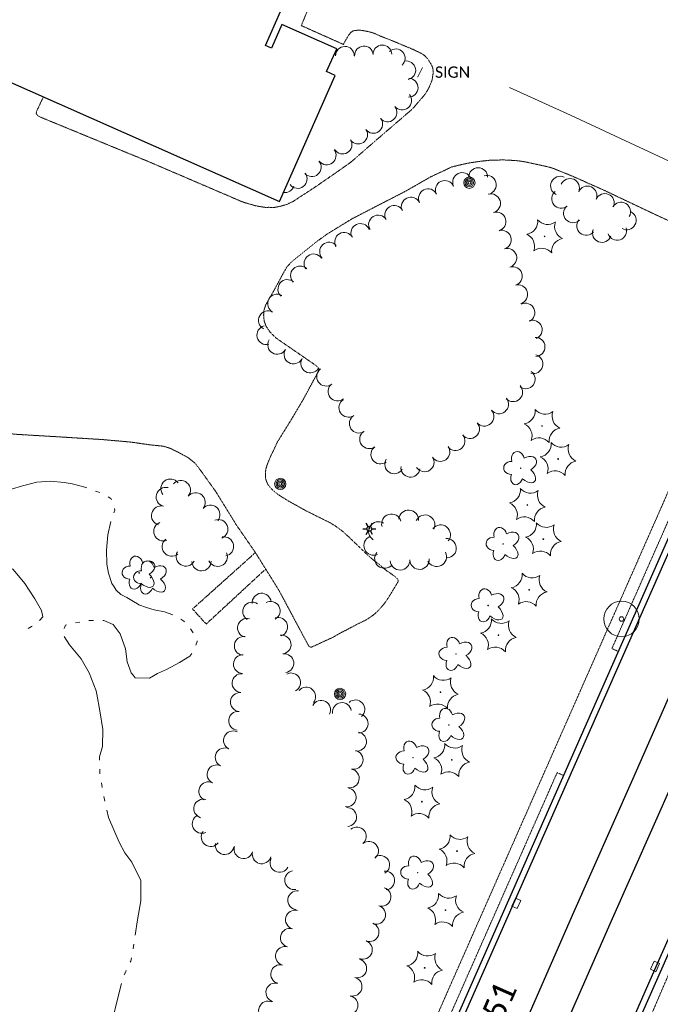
# Model space of a CAD drawing. Extents: x 386237 to 390135, y 96958 to 113752.
# Tile 6 of 116: x 387013 to 387284, y 97612 to 98029. Entities that reach past the tile are written whole.
import ezdxf
from ezdxf.enums import TextEntityAlignment as Align

# ---------------------------------------------------------------- set-up
doc = ezdxf.new("R2010")
doc.units = 0
doc.header["$MEASUREMENT"] = 0
for name, pattern in [('Wisdot3', [0.1875, 0.125, -0.0625]), ('Wisdot5', [0.1, 0.05, -0.05]), ('Wisdot6', [0.375, 0.125, -0.0625, 0.03125, -0.0625, 0.03125, -0.0625])]:
    doc.linetypes.add(name, pattern=pattern)
for name, color, linetype, lineweight in [('E_BLD', 231, 'Continuous', 25), ('E_DRN', 41, 'Continuous', 18), ('E_DWY', 51, 'Wisdot3', 18), ('E_LAND_Vegetation', 81, 'Continuous', 18), ('E_LTG', 21, 'Continuous', 25), ('E_MAP_PassPoints', 41, 'Continuous', 18), ('E_MISCPROP', 31, 'Continuous', 18), ('E_MISCPROP_HvyDash', 231, 'Wisdot3', 25), ('E_MISCPROP_Railing', 31, 'Continuous', 18), ('E_PATH_Sidewalk', 51, 'Wisdot5', 18), ('E_RDWY', 21, 'Continuous', 25), ('E_RDWY_C_and_G', 21, 'Continuous', 25), ('E_RDWY_Name', 21, 'Continuous', 18), ('E_RDWY_PavtEdge', 201, 'Continuous', 25), ('E_SGN', 21, 'Continuous', 18), ('E_WTR', 131, 'Wisdot6', 18), ('E_WTR_Elevations', 131, 'Continuous', 18)]:
    doc.layers.add(name, color=color, linetype=linetype, lineweight=lineweight)
doc.styles.add('CalibriLight', font='calibril.ttf')

# ---------------------------------------------------------------- blocks, each defined once
blk = doc.blocks.new('PP_8')
at = {"layer": 'E_MAP_PassPoints', "lineweight": 0}
for radius in [7.5, 0.96]:
    blk.add_circle((0, 0), radius, dxfattribs=at)
blk = doc.blocks.new('INLET')
at = {"color": 0, "linetype": 'ByBlock', "lineweight": -2, "transparency": 16777216, "flags": 128}
blk.add_lwpolyline([(-7.5, 10), (7.5, 10), (7.5, 0), (-7.5, 0)], close=True, dxfattribs=at)
blk = doc.blocks.new('LPOL')
at = {"color": 0, "linetype": 'ByBlock', "lineweight": -2, "transparency": 16777216}
for p, q in [((-4, 0), (-1.5, 0)), ((-0.75, 1.3), (-2, 3.46)), ((0.75, 1.3), (2, 3.46)), ((1.5, 0), (4, 0)), ((-2, -3.46), (-0.75, -1.3)), ((2, -3.46), (0.75, -1.3))]:
    blk.add_line(p, q, dxfattribs=at)
for radius in [1.5, 1.5, 1.5, 0.125]:
    blk.add_circle((0, 0), radius, dxfattribs=at)
blk = doc.blocks.new('CTRE')
at = {"color": 0, "linetype": 'ByBlock', "lineweight": -2, "transparency": 16777216}
blk.add_circle((0, 0), 0.223, dxfattribs=at)
for centre, start, end in [((-11.97, 8.96), 280.2067, 5.97162), ((1.81, 14.92), 220.21132, 305.97623), ((13.83, 5.89), 160.21133, 245.97624), ((-13.83, -5.9), 340.21132, 65.97623), ((-1.81, -14.93), 40.21133, 125.97624)]:
    blk.add_arc(centre, 7.87, start, end, dxfattribs=at)
at = {"color": 0, "linetype": 'ByBlock', "lineweight": -2, "transparency": 16777216, "extrusion": (0, 0, -1)}
blk.add_arc((-12.03, -9.04), 7.87, 354.07279, 79.74889, dxfattribs=at)
blk = doc.blocks.new('POLE')
at = {"color": 0, "linetype": 'ByBlock', "lineweight": -2, "transparency": 16777216}
for radius in [4.46, 3.35, 2.23, 1.12]:
    blk.add_circle((0, 0), radius, dxfattribs=at)
blk = doc.blocks.new('SIGN')
at = {"color": 0, "linetype": 'ByBlock', "lineweight": -2, "transparency": 16777216, "style": 'CalibriLight'}
blk.add_text('SIGN', height=12, dxfattribs=at).set_placement((0, 0), align=Align.MIDDLE_CENTER)
blk = doc.blocks.new('DTRE')
at = {"color": 0, "linetype": 'ByBlock', "lineweight": -2, "transparency": 16777216}
blk.add_circle((-0.18, 0), 0.183, dxfattribs=at)
for centre, major_axis, ratio in [((-1.87, 5.32), (1.36, -4.98), 0.782863), ((4.06, 2.74), (-5.27, -2.93), 0.691916), ((-5.87, 0.15), (4.93, -0.12), 0.832022), ((-2.49, -5.24), (1.8, 4.86), 0.716896), ((3.54, -3.71), (-5.01, 4.58), 0.560249)]:
    blk.add_ellipse(centre, major_axis=major_axis, ratio=ratio, start_param=1.570796, end_param=4.712389, dxfattribs=at)

msp = doc.modelspace()

# ---------------------------------------------------------------- linework, layer by layer
at = {"layer": 'E_BLD'}
for p, q in [((387117.05, 98017.7), (387123.37, 98031.98)), ((387123.93, 98026.52), (387119.54, 98016.6)), ((387147.17, 98016.23), (387123.93, 98026.52)), ((387119.54, 98016.6), (387117.05, 98017.7)), ((387142.91, 98006.61), (387147.17, 98016.23)), ((386999.87, 98006.15), (387122.96, 97951.63)), ((387122.96, 97951.63), (387146.59, 98004.98)), ((387146.59, 98004.98), (387142.91, 98006.61))]:
    msp.add_line(p, q, dxfattribs=at)
at = {"layer": 'E_DWY', "flags": 128}
for points in [[(387134.66, 98048.86), (387140.93, 98046.11), (387135.83, 98034.84), (387132.19, 98026.08), (387150, 98018.13), (387150.47, 98018.99), (387151.82, 98021.38), (387152.98, 98023.01), (387154.03, 98023.83), (387155.47, 98024.07), (387157.31, 98024.14), (387159.72, 98023.72), (387161.39, 98023.32), (387162.58, 98023.01), (387166.15, 98021.43), (387168.62, 98020.48), (387172.46, 98018.95), (387175.92, 98017.48), (387178.93, 98016.24), (387182.32, 98014.67), (387184.32, 98013.46), (387185.87, 98011.76), (387187.38, 98009.26), (387187.9, 98007.77), (387187.95, 98005.79), (387187.53, 98003.03), (387186.3, 98000.02), (387185.52, 97998.59), (387184.98, 97997.73), (387184.2, 97996.61), (387179.2, 97990.81), (387159.24, 97973.63), (387153.2, 97968.33), (387146.67, 97963.73), (387137.67, 97957.53), (387128.67, 97951.67), (387126.03, 97950.39), (387124.55, 97950), (387122.76, 97949.5), (387120.81, 97949.19), (387119.43, 97949.18), (387118.49, 97949.22), (387117.03, 97949.19), (387114.5, 97949.57), (387112.22, 97950.03), (387111.22, 97950.39), (387110.28, 97950.61), (387109.41, 97950.89), (387108.1, 97951.24), (387107.43, 97951.46), (387067.14, 97968.74), (387022.53, 97987.08), (387021.14, 97987.7), (387020.39, 97988.27), (387020.09, 97988.97), (387020.2, 97989.81), (387023.08, 97995.87)], [(387139.16, 97879.33), (387139.74, 97880.79), (387139.16, 97881.66), (387137.9, 97882.65), (387121.6, 97893.89), (387120.4, 97895.02), (387118.93, 97896.54), (387117.38, 97898.78), (387116.48, 97901.13), (387116.26, 97903.66), (387116.42, 97905.71), (387117.08, 97907.75), (387118.36, 97910.18), (387119.4, 97911.86), (387120.46, 97913.75), (387121.61, 97915.87), (387122.91, 97918.22), (387123.91, 97920.11), (387124.47, 97921.17), (387126.18, 97924.09), (387128.09, 97926.16), (387137.93, 97934.11), (387139.73, 97935.49), (387141.51, 97936.71), (387142.75, 97937.69), (387153.6, 97944.33), (387176.34, 97956.06), (387186.99, 97962.14), (387195.91, 97966.32), (387200.34, 97967.37), (387203.41, 97968.01), (387207.66, 97968.66), (387211.91, 97969.12), (387216.86, 97969.25), (387218.75, 97969.23), (387220.86, 97969.11), (387222.96, 97968.99), (387224.61, 97968.8), (387226.13, 97968.55), (387227.23, 97968.38), (387228.72, 97968.03), (387232.07, 97967.32), (387233.4, 97967.05), (387235.11, 97966.66), (387236.76, 97966.27), (387238.64, 97965.75), (387241.8, 97964.44), (387243.93, 97963.61), (387246.03, 97962.75), (387248.68, 97961.58), (387251.28, 97960.47), (387253.48, 97959.43), (387255.66, 97958.49), (387257.98, 97957.46), (387260.04, 97956.56), (387280.46, 97946.86)], [(387280.46, 97946.86), (387304.74, 97935.58), (387313.66, 97931.81)], [(386926.67, 97857.51), (386967.8, 97855.51), (386981.49, 97855.19), (386995.02, 97854.41), (387004.9, 97853.88), (387011.83, 97853.2), (387029.19, 97852.16), (387048.2, 97850.98), (387060.05, 97849.93), (387068.01, 97848.78), (387073.62, 97848.21), (387076.6, 97847.36), (387080.24, 97845.54), (387084.23, 97843.4), (387087.49, 97840.75), (387090.22, 97837.1), (387095.98, 97829.05), (387104.82, 97814.74), (387112.81, 97803.16), (387122.69, 97787.31), (387129.43, 97774.69), (387135.15, 97764.01), (387135.57, 97763.34), (387136.46, 97763.15), (387145.94, 97767.55), (387148.81, 97769.21), (387152.36, 97771.04), (387156.24, 97773.08), (387159.61, 97774.72), (387162.65, 97776.74), (387164.67, 97778.55), (387166.76, 97780.92), (387168.23, 97782.87), (387169.85, 97785.42), (387171.18, 97787.63), (387172.27, 97789.4), (387173.19, 97791.02), (387173.25, 97791.5), (387172.41, 97792.59), (387170.34, 97794.15), (387168.1, 97795.68), (387165.2, 97798.15), (387162.76, 97800.01), (387159.81, 97802.53), (387157.56, 97804.75), (387155.4, 97806.86), (387153.52, 97808.59), (387151.91, 97810.16), (387149.61, 97812.22), (387146.65, 97814.42), (387144.4, 97815.79), (387134.51, 97820.7), (387126.45, 97825.17), (387122.9, 97827.41), (387121.49, 97828.42), (387119.98, 97829.72), (387118.71, 97831.1), (387117.91, 97832.25), (387117.34, 97833.66), (387117.08, 97834.88), (387117, 97835.81), (387117.07, 97837.31), (387117.25, 97838.68), (387117.66, 97840.06), (387118.36, 97841.86), (387119.02, 97843.41), (387122.11, 97849.98), (387128, 97859.49), (387132.88, 97867.69), (387139.16, 97879.33)]]:
    msp.add_lwpolyline(points, dxfattribs=at)
at = {"layer": 'E_LAND_Vegetation'}
for centre, radius, start, end in [((387150.67, 98013.3), 3.96, 0.8309, 180.8155), ((387158.72, 98013.49), 3.96, 4.4398, 184.4245), ((387166.5, 98013.89), 3.96, 1.0999, 181.0846), ((387172.17, 98012.23), 3.96, 312.0487, 132.0334), ((387142.71, 98013.3), 3.96, 359.7566, 19.2798), ((387176.62, 98007.16), 3.96, 281.1422, 101.1269), ((387177.62, 97999.8), 3.96, 268.3764, 88.3611), ((387174.86, 97994.41), 3.96, 219.2702, 39.2549), ((387168.74, 97989.37), 3.96, 219.5908, 39.5754), ((387162.66, 97984.49), 3.96, 216.1245, 36.1092), ((387156.25, 97979.99), 3.96, 213.8872, 33.8719), ((387149.66, 97975.75), 3.96, 211.4886, 31.4732), ((387142.94, 97971.16), 3.96, 217.9721, 37.9567), ((387136.64, 97966.17), 3.96, 221.1796, 41.1643), ((387207.01, 97961.94), 4.02, 0.2298, 180.2145), ((387130.66, 97961.2), 3.96, 217.2296, 37.2143), ((387200.28, 97959.88), 4.02, 25.2342, 205.2189), ((387210.63, 97958.7), 4.02, 285.7326, 105.7173), ((387241.67, 97958.32), 4.01, 65.2926, 245.2773), ((387125.3, 97959.43), 3.96, 260.998, 341.3574), ((387192.94, 97956.53), 4.02, 24.1615, 204.1462), ((387245.86, 97957.38), 4.01, 336.636, 156.6206), ((387253.23, 97954.19), 4.01, 336.636, 156.6206), ((387178.53, 97949.51), 4.02, 25.0413, 205.0259), ((387185.82, 97953.02), 4.02, 26.7844, 206.769), ((387212.42, 97950.89), 4.02, 286.6471, 106.6318), ((387242.14, 97952.83), 4.01, 128.9334, 308.9181), ((387260.6, 97951.01), 4.01, 336.636, 156.6206), ((387171.49, 97945.94), 4.02, 28.7521, 208.7368), ((387247.15, 97946.71), 4.01, 132.058, 312.0427), ((387267.46, 97947.37), 4.01, 329.735, 149.7197), ((387164.69, 97941.89), 4.02, 31.6817, 211.6664), ((387214.72, 97943.19), 4.02, 286.6471, 106.6318), ((387269.85, 97943.75), 4.01, 240.8833, 60.868), ((387157.19, 97938.33), 4.02, 24.1673, 204.152), ((387252.72, 97941.42), 4.01, 141.1874, 321.1721), ((387150.35, 97934.54), 4.02, 29.7585, 209.7431), ((387217.02, 97935.5), 4.02, 286.6471, 106.6318), ((387259.37, 97938.39), 4.01, 159.4757, 339.4604), ((387265.8, 97939.28), 4.01, 198.5763, 18.561), ((387143.99, 97930.45), 4.02, 41.8092, 221.7939), ((387137.4, 97925.46), 4.02, 35.0807, 215.0654), ((387219.32, 97927.8), 4.02, 286.6471, 106.6318), ((387131.67, 97920.37), 4.02, 44.374, 224.3587), ((387221.62, 97920.11), 4.02, 286.6471, 106.6318), ((387126.34, 97914.62), 4.02, 49.3525, 229.3372), ((387223.92, 97912.41), 4.02, 286.6471, 106.6318), ((387121.98, 97908.45), 4.02, 61.2938, 241.2785), ((387226.97, 97904.65), 4.02, 295.2359, 115.2206), ((387118.13, 97901.41), 4.02, 61.2938, 241.2785), ((387230.08, 97897.42), 4.02, 290.9679, 110.9526), ((387117.45, 97895.17), 4.02, 104.2305, 284.2152), ((387122.01, 97891.09), 4.02, 149.4377, 329.4224), ((387231.27, 97890.2), 4.02, 271.8244, 91.8091), ((387128.93, 97887.02), 4.02, 149.5276, 329.5123), ((387230.4, 97882.9), 4.02, 254.7594, 74.7441), ((387136.02, 97883.21), 4.02, 149.1927, 329.1774), ((387142.72, 97877.62), 4.02, 126.3451, 306.3298), ((387227.12, 97876.51), 4.02, 233.6324, 53.6171), ((387147.55, 97871.32), 4.02, 128.8639, 308.8486), ((387221.79, 97871.04), 4.02, 223.2771, 43.2618), ((387152.15, 97864.47), 4.02, 122.6534, 302.6381), ((387215.83, 97865.93), 4.02, 218.5945, 38.5792), ((387209.65, 97860.72), 4.02, 220.2054, 40.1901), ((387156.56, 97857.78), 4.02, 123.063, 303.0477), ((387203.55, 97855.46), 4.02, 220.7923, 40.777), ((387160.94, 97851.19), 4.02, 126.2377, 306.2224), ((387197.4, 97850.38), 4.02, 219.3132, 39.2979), ((387165.69, 97844.71), 4.02, 126.2377, 306.2224), ((387191.02, 97845.78), 4.02, 214.8261, 34.8108), ((387171.53, 97840.57), 4.02, 148.0123, 327.997), ((387184.37, 97841.41), 4.02, 212.9181, 32.9028), ((387178.37, 97839.13), 4.02, 172.8855, 352.8701), ((387076.86, 97830.24), 4.06, 37.2384, 217.223), ((387081.25, 97829.61), 4.06, 320.3183, 140.303), ((387074.85, 97826.72), 4.06, 75.7549, 255.7396), ((387087.5, 97824.42), 4.06, 320.3183, 140.303), ((387072.85, 97818.85), 4.06, 75.7549, 255.7396), ((387093.75, 97819.24), 4.06, 320.3183, 140.303), ((387177.6, 97817.05), 4.15, 356.3112, 176.2958), ((387097.1, 97813.11), 4.06, 292.0315, 112.0162), ((387164.83, 97812.09), 4.15, 58.1094, 238.094), ((387170.33, 97815.33), 4.15, 16.3385, 196.3231), ((387184.56, 97814.95), 4.15, 333.3969, 153.3816), ((387073.84, 97812.16), 4.06, 111.809, 291.7936), ((387191.14, 97810.75), 4.15, 321.5236, 141.5083), ((387077.41, 97805.69), 4.06, 129.2228, 309.2075), ((387099.51, 97805.8), 4.06, 281.3347, 101.3194), ((387162.83, 97806.19), 4.15, 113.1855, 293.1702), ((387193.62, 97805.04), 4.15, 274.3109, 94.2956), ((387083.31, 97801.52), 4.06, 150.5135, 330.4981), ((387089.98, 97799.51), 4.06, 180.9633, 0.948), ((387096.85, 97801.38), 4.06, 203.8687, 23.8534), ((387167.37, 97800.68), 4.15, 141.1099, 321.0946), ((387173.96, 97799.94), 4.15, 182.7019, 2.6866), ((387182.2, 97800.23), 4.15, 184.0103, 3.9949), ((387189.48, 97801.45), 4.15, 206.496, 26.4807), ((387115.42, 97782), 3.99, 5.1344, 185.1191), ((387111.43, 97778.23), 3.99, 56.7757, 236.7604), ((387119.24, 97778.55), 3.99, 299.2414, 119.226), ((387109.21, 97771.35), 3.99, 75.3689, 255.3536), ((387122.43, 97771.73), 3.99, 288.1891, 108.1738), ((387107.86, 97763.69), 3.99, 80.7481, 260.7328), ((387123.87, 97764.27), 3.99, 278.3922, 98.3769), ((387107.52, 97756), 3.99, 88.2168, 268.2015), ((387125.04, 97756.38), 3.99, 278.48, 98.4647), ((387106.94, 97747.96), 3.99, 85.7277, 265.7124), ((387127.91, 97748.28), 3.99, 297.7217, 117.7064), ((387134.28, 97742.29), 3.99, 319.9225, 139.9072), ((387106.24, 97739.98), 3.99, 84.7442, 264.7289), ((387140.55, 97736.69), 3.99, 332.1863, 152.171), ((387149.39, 97735.76), 3.99, 8.4194, 188.404), ((387155.06, 97736.87), 3.99, 311.7333, 131.7179), ((387105.49, 97732.04), 3.99, 84.5521, 264.5367), ((387156.45, 97730.89), 3.99, 268.3887, 88.3734), ((387103.28, 97723.74), 3.99, 64.1452, 244.1299), ((387155.79, 97723.25), 3.99, 260.5883, 80.5729), ((387099.81, 97716.56), 3.99, 64.1452, 244.1299), ((387154.34, 97715.51), 3.99, 257.9967, 77.9814), ((387096.33, 97709.39), 3.99, 64.1452, 244.1299), ((387152.7, 97707.69), 3.99, 258.3809, 78.3655), ((387092.85, 97702.21), 3.99, 64.1452, 244.1299), ((387151.41, 97699.7), 3.99, 261.7472, 81.7319), ((387090.73, 97694.89), 3.99, 73.6851, 253.6698), ((387151.58, 97691.33), 3.99, 273.5186, 93.5033), ((387090.05, 97688.45), 3.99, 115.2221, 295.2068), ((387155.71, 97683.14), 3.99, 310.0121, 129.9968), ((387093.87, 97682.86), 3.99, 142.7435, 322.7281), ((387099.79, 97679.48), 3.99, 169.7293, 349.7139), ((387107.78, 97677.76), 3.99, 164.0464, 344.0311), ((387160.83, 97677.04), 3.99, 309.5475, 129.5322), ((387115.45, 97675.57), 3.99, 164.0464, 344.0311), ((387165.57, 97671.08), 3.99, 300.1014, 120.0861), ((387123, 97671.96), 3.99, 152.6167, 332.6013), ((387129.2, 97664.62), 3.99, 100.5217, 280.5064), ((387167.7, 97664.47), 3.99, 276.4012, 96.3859), ((387130.5, 97656.16), 3.99, 83.4598, 263.4444), ((387166.13, 97657.61), 3.99, 253.1258, 73.1105), ((387163.82, 97649.98), 3.99, 253.1258, 73.1105), ((387129.48, 97647.93), 3.99, 74.6008, 254.5855), ((387161.08, 97642.65), 3.99, 249.2538, 69.2385), ((387127.36, 97640.24), 3.99, 74.6008, 254.5855), ((387158.25, 97635.19), 3.99, 249.2538, 69.2385), ((387125.3, 97632.56), 3.99, 75.0784, 255.0631), ((387123.25, 97624.86), 3.99, 75.331, 255.3157), ((387155.85, 97627.35), 3.99, 255.7471, 75.7318), ((387121.23, 97617.15), 3.99, 75.331, 255.3157), ((387153.89, 97619.62), 3.99, 255.7471, 75.7318), ((387118.15, 97609.47), 3.99, 66.7701, 246.7548), ((387152.19, 97611.73), 3.99, 258.487, 78.4717)]:
    msp.add_arc(centre, radius, start, end, dxfattribs=at)
at = {"layer": 'E_MISCPROP_HvyDash', "flags": 128}
msp.add_lwpolyline([(387112.79, 97803.18), (387086.19, 97779.33), (387091.94, 97772.95), (387117.13, 97796.23)], dxfattribs=at)
at = {"layer": 'E_MISCPROP_Railing', "flags": 128}
msp.add_lwpolyline([(387220.33, 97999.96), (387246.02, 97988.2), (387285.75, 97969.66), (387323.21, 97952.17)], dxfattribs=at)
at = {"layer": 'E_PATH_Sidewalk', "lineweight": 15}
for p, q in [((387296.24, 97836.56), (387263.59, 97762.59)), ((387263.59, 97762.59), (387266.33, 97761.38)), ((387240.43, 97710.12), (387085.26, 97358.55)), ((387240.43, 97710.12), (387243.18, 97708.91))]:
    msp.add_line(p, q, dxfattribs=at)
at = {"layer": 'E_PATH_Sidewalk', "flags": 128}
for points in [[(387291.86, 97839.04), (387080.72, 97360.65), (387080.74, 97360.69), (387076.61, 97352.34)], [(387150.87, 97314.03), (387161.65, 97339.08), (387177.32, 97375.04), (387195.54, 97416.14), (387214.6, 97458.98), (387246.87, 97531.01), (387263.98, 97569.68), (387290.79, 97632.27), (387301.7, 97657.45), (387308.09, 97671.65)]]:
    msp.add_lwpolyline(points, dxfattribs=at)
at = {"layer": 'E_RDWY', "flags": 128}
for points in [[(387152.25, 97333.03), (387177.78, 97391.13), (387194.11, 97428.4), (387210.14, 97464.66), (387239.28, 97530.88), (387258.32, 97573.6), (387282.37, 97628.16), (387301.81, 97671.88)], [(387154.53, 97332.03), (387180.07, 97390.13), (387196.4, 97427.39), (387212.43, 97463.65), (387241.56, 97529.86), (387260.61, 97572.59), (387284.66, 97627.15), (387304.09, 97670.87)]]:
    msp.add_lwpolyline(points, dxfattribs=at)
at = {"layer": 'E_RDWY_C_and_G'}
msp.add_line((387090.24, 97356.21), (387301.27, 97834.35), dxfattribs=at)
at = {"layer": 'E_RDWY_C_and_G', "lineweight": 25, "flags": 128}
msp.add_lwpolyline([(387087.96, 97357.22), (387298.94, 97835.25)], dxfattribs=at)
at = {"layer": 'E_RDWY_PavtEdge', "flags": 128}
for points in [[(387492.05, 98206.62), (387462.11, 98137.97), (387432.92, 98071.66), (387400.37, 97997.76), (387371.64, 97932.67), (387346.75, 97875.94), (387318.01, 97810.76), (387294.62, 97757.77), (387272.28, 97707.22), (387246.84, 97649.67), (387226.56, 97603.54), (387201.27, 97545.75), (387175.35, 97487.35), (387150.62, 97431.19), (387129.1, 97382.66), (387111.99, 97344.05)], [(387499.79, 98183.07), (387476.82, 98131.48), (387447.56, 98064.88), (387423.29, 98009.88), (387403.68, 97965.97), (387386.32, 97926.49), (387364.3, 97876.37), (387340.9, 97823.48), (387316.29, 97767.68), (387289.76, 97707.02), (387263.19, 97647.04), (387236.4, 97586.02), (387219.31, 97547.69), (387195.08, 97492.33), (387169.24, 97433.9), (387146.59, 97383.2)]]:
    msp.add_lwpolyline(points, dxfattribs=at)
at = {"layer": 'E_SGN'}
for p, q in [((387181.43, 98004.43), (387183.5, 98008.31)), ((387181.42, 98004.4), (387181.43, 98004.43))]:
    msp.add_line(p, q, dxfattribs=at)
at = {"layer": 'E_WTR', "flags": 128}
msp.add_lwpolyline([(387058.16, 97626.42), (387057.32, 97624.66)], dxfattribs=at)
at = {"layer": 'E_WTR_Elevations', "flags": 128}
for points in [[(387013.81, 97831.31), (387014.28, 97831.45), (387020.31, 97832.95), (387026.08, 97833.4), (387031.82, 97832.79), (387035.21, 97832.21), (387035.8, 97832.19), (387040.58, 97830.86), (387041.52, 97830.52)], [(386987.54, 97821.02), (386991.2, 97822.67), (386998.33, 97825.99), (387006.21, 97828.99), (387013.81, 97831.31)], [(387045.19, 97829.2), (387047.02, 97828.54)], [(387050.44, 97826.7), (387051.6, 97826), (387051.84, 97825.46)], [(387053.2, 97821.83), (387053.33, 97821.08), (387052.93, 97819.96)], [(387051.61, 97816.29), (387050.4, 97810.7), (387049.75, 97804.2), (387049.89, 97798.34), (387050.61, 97794.5), (387052.12, 97790.16), (387052.97, 97788.75)], [(387021.41, 97774.4), (387022.82, 97776.06), (387022.23, 97778.67), (387019.5, 97783.69), (387017.12, 97787.34), (387015.2, 97790.05), (387012.53, 97793.33), (387010.23, 97796.22), (387008.37, 97797.16)], [(387052.97, 97788.75), (387053.82, 97787.34), (387055.89, 97785.47), (387058.39, 97784.18), (387061.2, 97782.5), (387062.95, 97781.5), (387063.42, 97781.11), (387066.76, 97779.97), (387069.99, 97779.03), (387074.39, 97778.12), (387077.88, 97776.84)], [(387044.31, 97774.52), (387043.18, 97774.5), (387042.36, 97774.45)], [(387061.14, 97751.28), (387060.28, 97752.37), (387058.59, 97757.04), (387057.78, 97762.49), (387055.61, 97768.89), (387052.6, 97772.78), (387048.61, 97774.42), (387048.21, 97774.44)], [(387081.3, 97775.05), (387082.49, 97774.19), (387082.81, 97773.83)], [(387016.59, 97771.14), (387018.02, 97771.91), (387018.29, 97772.09)], [(387032.83, 97772.62), (387032.39, 97772.48), (387031.82, 97771.11)], [(387038.54, 97773.74), (387036.61, 97773.53)], [(387085.38, 97770.9), (387086.43, 97769.26)], [(387031.92, 97767.64), (387034.08, 97764.2), (387039.11, 97758.23), (387042.52, 97752.37), (387045.4, 97744.7), (387045.66, 97743.31)], [(387088.17, 97765.84), (387088.21, 97765.59), (387087.6, 97764.01)], [(387085.91, 97760.54), (387085.02, 97759.4), (387080.65, 97756.63), (387075.15, 97753.68), (387071.41, 97752.07), (387067.96, 97750.04), (387061.97, 97750.24), (387061.14, 97751.28)], [(387045.66, 97743.31), (387047.02, 97736.21), (387048.3, 97728.33), (387048.04, 97721.18), (387046.86, 97716.8), (387046.89, 97715.44)], [(387046.94, 97711.54), (387046.97, 97709.75), (387046.99, 97709.6)], [(387047.64, 97705.75), (387047.96, 97703.83)], [(387048.62, 97699.99), (387049.06, 97698.09)], [(387049.95, 97694.3), (387050.68, 97691.14), (387055.1, 97680.68), (387057.56, 97676.21), (387060.47, 97672.19), (387062.08, 97668.98)], [(387062.08, 97668.98), (387064.28, 97664.59), (387064.27, 97655.87), (387062.96, 97647.86), (387061.98, 97641.42)], [(387061.36, 97637.57), (387061.01, 97635.65)], [(387060.31, 97631.82), (387060.05, 97630.38), (387059.84, 97629.94)], [(387056.19, 97620.95), (387054.23, 97613.11), (387052.66, 97606.69), (387051.87, 97601.52), (387051.84, 97600.14), (387052.26, 97593.47), (387052.27, 97593.2)]]:
    msp.add_lwpolyline(points, dxfattribs=at)

# ---------------------------------------------------------------- block references
at = {"layer": 'E_DRN', "xscale": 0.25, "yscale": 0.25, "zscale": 0.25}
for p, rotation in [((387224.26, 97654.3), 64.83094032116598), ((387282.99, 97627.62), 66.03943648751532)]:
    msp.add_blockref('INLET', p, dxfattribs=dict(at, rotation=rotation))
at = {"layer": 'E_LAND_Vegetation'}
for name, p, xscale, yscale, zscale in [('CTRE', (387235.13, 97936.93), 0.7108526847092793, 0.7108526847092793, 0.7108526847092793), ('CTRE', (387234.05, 97856.75), 0.7108526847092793, 0.7108526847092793, 0.7108526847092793), ('CTRE', (387240.84, 97842.78), 0.7108526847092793, 0.7108526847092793, 0.7108526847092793), ('DTRE', (387225.12, 97838.86), 0.6769248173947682, 0.6769248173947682, 0.6769248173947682), ('CTRE', (387227.84, 97823.32), 0.7108526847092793, 0.7108526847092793, 0.7108526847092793), ('DTRE', (387217.68, 97806.81), 0.6769248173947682, 0.6769248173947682, 0.6769248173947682), ('CTRE', (387234.6, 97808.84), 0.7108526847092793, 0.7108526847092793, 0.7108526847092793), ('DTRE', (387063.7, 97794.63), 0.6769248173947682, 0.6769248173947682, 0.6769248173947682), ('DTRE', (387068.55, 97792.61), 0.6769248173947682, 0.6769248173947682, 0.6769248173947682), ('CTRE', (387228.59, 97787.47), 0.7108526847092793, 0.7108526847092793, 0.7108526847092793), ('DTRE', (387211.35, 97780.82), 0.6769248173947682, 0.6769248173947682, 0.6769248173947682), ('CTRE', (387215.57, 97768.23), 0.7108526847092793, 0.7108526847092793, 0.7108526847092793), ('DTRE', (387197.75, 97760.28), 0.6769248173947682, 0.6769248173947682, 0.6769248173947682), ('CTRE', (387191.07, 97744.16), 0.7108526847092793, 0.7108526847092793, 0.7108526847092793), ('DTRE', (387194.76, 97730.26), 0.6769248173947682, 0.6769248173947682, 0.6769248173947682), ('DTRE', (387179.57, 97716.43), 0.6769248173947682, 0.6769248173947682, 0.6769248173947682), ('CTRE', (387195.83, 97715.49), 0.7108526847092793, 0.7108526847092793, 0.7108526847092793), ('CTRE', (387183.22, 97697.85), 0.7108526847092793, 0.7108526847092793, 0.7108526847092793), ('CTRE', (387198.07, 97676.88), 0.7108526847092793, 0.7108526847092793, 0.7108526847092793), ('DTRE', (387181.55, 97667.8), 0.6769248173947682, 0.6769248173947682, 0.6769248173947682), ('CTRE', (387193.24, 97651.99), 0.7108526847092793, 0.7108526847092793, 0.7108526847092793), ('CTRE', (387184.39, 97627.54), 0.7108526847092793, 0.7108526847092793, 0.7108526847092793)]:
    msp.add_blockref(name, p, dxfattribs=dict(at, xscale=xscale, yscale=yscale, zscale=zscale))
at = {"layer": 'E_LTG', "xscale": 0.692840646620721, "yscale": 0.692840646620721, "zscale": 0.692840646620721}
msp.add_blockref('LPOL', (387161, 97813.27), dxfattribs=at)
at = {"layer": 'E_MAP_PassPoints', "lineweight": 0, "rotation": 359.9591788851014}
msp.add_blockref('PP_8', (387267.67, 97775.1), dxfattribs=at)
at = {"layer": 'E_MISCPROP', "xscale": 0.5377037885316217, "yscale": 0.5377037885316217, "zscale": 0.5377037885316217}
for p in [(387203.29, 97959.64), (387123.3, 97832.23), (387148.58, 97743.41)]:
    msp.add_blockref('POLE', p, dxfattribs=at)
at = {"layer": 'E_SGN', "xscale": 0.3999999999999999, "yscale": 0.3999999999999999, "zscale": 0.3999999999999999}
msp.add_blockref('SIGN', (387196.18, 98006.41), dxfattribs=at)

# ---------------------------------------------------------------- texts
at = {"layer": 'E_RDWY_Name', "style": 'CalibriLight'}
msp.add_text('USH 51', height=10, rotation=66.1788, dxfattribs=at).set_placement((387205.03, 97576.53))

doc.saveas('drawing.dxf')
